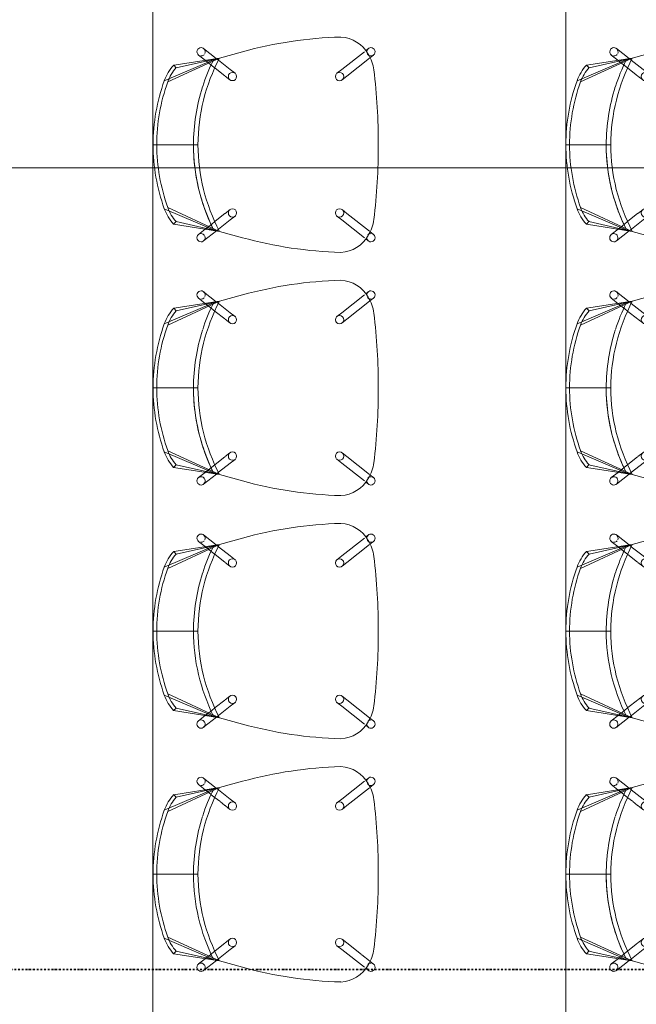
# Model space of a CAD drawing. Header units: millimetres. Extents: x -80560 to 110805, y -11020 to 52719.
# Tile 109 of 182: x 69794 to 71139, y 24144 to 26290. Entities that reach past the tile are written whole.
import ezdxf

# ---------------------------------------------------------------- set-up
doc = ezdxf.new("R2010")
doc.units = ezdxf.units.MM
doc.linetypes.add('DASHDOT2', pattern=[8, 4, -2, 0, -2])
for name, color, linetype, lineweight in [('A-ANNO-DIMS', 211, 'Continuous', 9), ('A-ANNO-DIMS-100', 211, 'Continuous', 9), ('A-DETL', 90, 'Continuous', 18), ('A-FLOR', 192, 'Continuous', 18), ('G-ANNO-SYMB', 111, 'Continuous', 9), ('I-FURN', 30, 'Continuous', 18)]:
    doc.layers.add(name, color=color, linetype=linetype, lineweight=lineweight)
doc.styles.add('Arial_6', font='arial.ttf', dxfattribs={"width": 0.7, "height": 180})
doc.dimstyles.new('n3o_1_8', dxfattribs={"dimscale": 304.8, "dimtxt": 183.646692, "dimasz": 0.492126, "dimexe": 0.246063, "dimexo": 0.0625, "dimgap": 0.032808, "dimtad": 1, "dimdec": 0, "dimdsep": 46, "dimtxsty": 'Arial_6', "dimblk1": 'OBLIQUE', "dimblk2": 'OBLIQUE', "dimsah": 1, "dimcen": 0.09, "dimdle": 0.246063, "dimazin": 0, "dimtfac": 1, "dimtdec": 4, "dimtix": 1, "dimtmove": 0, "dimatfit": 3, "dimfxl": 0.246063, "dimfxlon": 1, "dimtvp": 1, "dimtolj": 1, "dimtzin": 0, "dimarcsym": 2})

# ---------------------------------------------------------------- blocks, each defined once
blk = doc.blocks.new('82_EHA_Onderwijs stoel - 1200x600 mm-V500-DO_02 tweede verdieping')
at = {"layer": 'I-FURN'}
for p, q in [((-5850.4, -10794.3), (-5857.9, -10787.9)), ((-5846.3, -10774.2), (-5840.4, -10779.1)), ((-5837.8, -10781.4), (-5789.8, -10822.1)), ((-5522.7, -10806.4), (-5572.3, -10790.9)), ((-5572.3, -10790.9), (-5522.7, -10806.4)), ((-5515.8, -10807.7), (-5487.4, -10786.9)), ((-5801.5, -10835.8), (-5849.6, -10795)), ((-5547, -10830.7), (-5520.8, -10811.4)), ((-5423.2, -10825.5), (-5522.7, -10806.4)), ((-5522.7, -10806.4), (-5429, -10831)), ((-5411.7, -10862.4), (-5522.7, -10806.4)), ((-5522.7, -10806.4), (-5509.7, -10810.4)), ((-5509.7, -10810.4), (-5522.7, -10806.4)), ((-5522.7, -10806.4), (-5513.2, -10809.4)), ((-5520.8, -10811.4), (-5518.3, -10809.6)), ((-5513.2, -10809.4), (-5509.7, -10810.4)), ((-5509.7, -10810.4), (-5404.1, -10860)), ((-5491.7, -10812.4), (-5505.4, -10822.4)), ((-5476.7, -10801.4), (-5491.7, -10812.4)), ((-5791.5, -10844.3), (-5801.5, -10835.8)), ((-5789.8, -10822.1), (-5779.8, -10830.6)), ((-5557.6, -10838.4), (-5547, -10830.7)), ((-5514, -10828.8), (-5535.7, -10844.6)), ((-5505.4, -10822.4), (-5514, -10828.8)), ((-5423.2, -10825.5), (-5429, -10831)), ((-5536.4, -10845.2), (-5547, -10852.9)), ((-5482.4, -10996.8), (-5392.4, -11000)), ((-5472.4, -10997.2), (-5384.4, -11000.3)), ((-5862.9, -11172.2), (-5812.1, -11134.9)), ((-5812.1, -11134.9), (-5801.5, -11127.2)), ((-5557, -11135.8), (-5547, -11144.3)), ((-5536, -11183.9), (-5421.4, -11135.8)), ((-5801.4, -11149.4), (-5852.1, -11186.6)), ((-5790.8, -11141.7), (-5801.4, -11149.4)), ((-5558.6, -11158), (-5568.6, -11149.5)), ((-5533.7, -11179.1), (-5558.6, -11158)), ((-5546.3, -11144.9), (-5525.8, -11162.2)), ((-5413.9, -11138.8), (-5522.8, -11180.8)), ((-5871.7, -11178.7), (-5863.8, -11172.9)), ((-5536, -11183.9), (-5441.1, -11166.3)), ((-5536, -11183.9), (-5435.7, -11172.1)), ((-5531.7, -11180.8), (-5533.7, -11179.1)), ((-5525.8, -11162.2), (-5517.6, -11169.2)), ((-5516.6, -11170), (-5504.6, -11180.2)), ((-5441.1, -11166.3), (-5435.7, -11172.1)), ((-5854.9, -11188.7), (-5861.1, -11193.2)), ((-5586.6, -11195.9), (-5536, -11183.9)), ((-5536, -11183.9), (-5586.6, -11195.9)), ((-5522.8, -11180.8), (-5536, -11183.9)), ((-5536, -11183.9), (-5522.8, -11180.8)), ((-5528.9, -11182.2), (-5536, -11183.9)), ((-5502.2, -11205.9), (-5529, -11183.1)), ((-5522.8, -11180.8), (-5528.9, -11182.2)), ((-5504.6, -11180.2), (-5490.5, -11192.2))]:
    blk.add_line(p, q, dxfattribs=at)
for centre, radius, start, end in [((-5852.1, -10781), 9, 87.9758, 229.6854), ((-5852.1, -10781), 9, 29.5026, 87.9758), ((-5784, -10823.7), 72.5, 91.1402, 148.8115), ((-5784, -10823.7), 72.5, 91.1402, 148.8115), ((-5843.7, -11658.2), 908.8, 72.6253, 86.3269), ((-5843.7, -11658.2), 908.8, 72.6253, 86.3269), ((-5779.2, -10833.2), 81.7, 144.8978, 171.0539), ((-5779.2, -10833.2), 81.7, 144.8978, 171.0539), ((-5852.1, -10781), 9, 237.1767, 260.5725), ((-5852.1, -10781), 9, 269.5527, 314.3236), ((-5852.1, -10781), 9, 16.9531, 27.9758), ((-5852.1, -10781), 9, 339.2194, 13.1555), ((-5482, -10794.1), 9, 162.64, 201.8186), ((-5482, -10794.1), 9, 147.9758, 158.9986), ((-5482, -10794.1), 9, 87.9758, 147.2448), ((-5482, -10794.1), 9, 306.2663, 87.9758), ((-5892.6, -10984.2), 410.4, 358.2343, 25.6662), ((-5892.6, -10984.2), 420.4, 6.5163, 24.2601), ((-5892.6, -10984.2), 420.4, 6.5163, 24.2601), ((-5892.6, -10984.2), 420.4, 358.2281, 24.2601), ((-5482, -10794.1), 9, 207.9758, 267.7599), ((-5482, -10794.1), 9, 267.9758, 298.755), ((-4568.2, -11023.8), 1307.6, 171.0539, 178.2082), ((-4568.2, -11023.8), 1307.6, 171.0539, 178.2082), ((-5785.7, -10837.4), 9, 87.9758, 267.9758), ((-5785.7, -10837.4), 9, 267.9758, 87.9758), ((-5500.3, -10890.7), 93, 17.7174, 39.9982), ((-5500.3, -10890.7), 101, 17.7174, 40.2343), ((-5552.3, -10845.7), 9, 87.9758, 267.9758), ((-5552.3, -10845.7), 9, 267.9758, 87.9758), ((-5802.7, -10987.4), 410.4, 358.2343, 17.7174), ((-5802.7, -10987.4), 418.4, 358.2293, 17.7174), ((-5892.6, -10984.2), 420.4, 358.2281, 6.5104), ((-5892.6, -10984.2), 420.4, 358.2281, 6.5104), ((-4568.6, -11034.4), 1307.6, 177.7435, 184.8978), ((-4568.6, -11034.4), 1307.6, 177.7435, 184.8978), ((-5892.5, -10980.5), 410.4, 330.2854, 357.7174), ((-5892.5, -10980.5), 420.4, 340.2713, 357.7236), ((-5892.5, -10980.5), 420.4, 340.2713, 357.7236), ((-5892.5, -10980.5), 420.4, 348.9975, 357.7236), ((-5802.5, -10983.7), 410.4, 338.2343, 357.7174), ((-5802.5, -10983.7), 418.4, 338.2343, 357.7224), ((-5892.5, -10980.5), 420.4, 340.2713, 348.9975), ((-5796.2, -11134.4), 9, 87.9758, 267.9758), ((-5796.2, -11134.4), 9, 267.9758, 87.9758), ((-5562.8, -11142.7), 9, 87.9758, 267.9758), ((-5562.8, -11142.7), 9, 267.9758, 87.9758), ((-5892.5, -10980.5), 420.4, 331.6888, 340.1237), ((-5892.5, -10980.5), 420.4, 331.6888, 340.1237), ((-5892.5, -10980.5), 420.4, 331.6888, 340.1237), ((-5507.7, -11101.4), 93, 315.7174, 338.2343), ((-5790, -11139.1), 81.7, 184.8978, 211.0539), ((-5790, -11139.1), 81.7, 184.8978, 211.0539), ((-5507.7, -11101.4), 101, 315.5001, 338.2343), ((-5866.4, -11186), 9, 126.2663, 267.9758), ((-5866.4, -11186), 9, 87.9758, 118.755), ((-5866.4, -11186), 9, 41.6281, 87.7599), ((-5866.4, -11186), 9, 267.9758, 327.2448), ((-5795.5, -11148.2), 72.5, 207.1402, 264.8115), ((-5795.5, -11148.2), 72.5, 207.1402, 264.8115), ((-5866.4, -11186), 9, 27.9758, 37.4338), ((-5866.4, -11186), 9, 327.9758, 338.9986), ((-5866.4, -11186), 9, 342.64, 16.7323), ((-5796.1, -10311.6), 908.8, 269.6248, 283.3264), ((-5796.1, -10311.6), 908.8, 269.6248, 283.3264), ((-5496.4, -11199), 9, 154.133, 193.1555), ((-5496.4, -11199), 9, 89.5527, 138.5179), ((-5496.4, -11199), 9, 267.9758, 49.6854), ((-5496.4, -11199), 9, 57.1767, 80.5725), ((-5496.4, -11199), 9, 196.9531, 207.9758), ((-5496.4, -11199), 9, 209.5026, 267.9758)]:
    blk.add_arc(centre, radius, start, end, dxfattribs=at)
blk = doc.blocks.new('82_EHA_Onderwijs stoel - 1200x600 mm-V498-DO_02 tweede verdieping')
at = {"layer": 'I-FURN'}
for p, q in [((-5850.4, -10794.3), (-5857.9, -10787.9)), ((-5846.3, -10774.2), (-5840.4, -10779.1)), ((-5837.8, -10781.4), (-5789.8, -10822.1)), ((-5522.7, -10806.4), (-5572.3, -10790.9)), ((-5572.3, -10790.9), (-5522.7, -10806.4)), ((-5515.8, -10807.7), (-5487.4, -10786.9)), ((-5801.5, -10835.8), (-5849.6, -10795)), ((-5547, -10830.7), (-5520.8, -10811.4)), ((-5423.2, -10825.5), (-5522.7, -10806.4)), ((-5522.7, -10806.4), (-5429, -10831)), ((-5411.7, -10862.4), (-5522.7, -10806.4)), ((-5522.7, -10806.4), (-5509.7, -10810.4)), ((-5509.7, -10810.4), (-5522.7, -10806.4)), ((-5522.7, -10806.4), (-5513.2, -10809.4)), ((-5520.8, -10811.4), (-5518.3, -10809.6)), ((-5513.2, -10809.4), (-5509.7, -10810.4)), ((-5509.7, -10810.4), (-5404.1, -10860)), ((-5491.7, -10812.4), (-5505.4, -10822.4)), ((-5476.7, -10801.4), (-5491.7, -10812.4)), ((-5791.5, -10844.3), (-5801.5, -10835.8)), ((-5789.8, -10822.1), (-5779.8, -10830.6)), ((-5557.6, -10838.4), (-5547, -10830.7)), ((-5514, -10828.8), (-5535.7, -10844.6)), ((-5505.4, -10822.4), (-5514, -10828.8)), ((-5423.2, -10825.5), (-5429, -10831)), ((-5536.4, -10845.2), (-5547, -10852.9)), ((-5482.4, -10996.8), (-5392.4, -11000)), ((-5472.4, -10997.2), (-5384.4, -11000.3)), ((-5862.9, -11172.2), (-5812.1, -11134.9)), ((-5812.1, -11134.9), (-5801.5, -11127.2)), ((-5557, -11135.8), (-5547, -11144.3)), ((-5536, -11183.9), (-5421.4, -11135.8)), ((-5801.4, -11149.4), (-5852.1, -11186.6)), ((-5790.8, -11141.7), (-5801.4, -11149.4)), ((-5558.6, -11158), (-5568.6, -11149.5)), ((-5533.7, -11179.1), (-5558.6, -11158)), ((-5546.3, -11144.9), (-5525.8, -11162.2)), ((-5413.9, -11138.8), (-5522.8, -11180.8)), ((-5871.7, -11178.7), (-5863.8, -11172.9)), ((-5536, -11183.9), (-5441.1, -11166.3)), ((-5536, -11183.9), (-5435.7, -11172.1)), ((-5531.7, -11180.8), (-5533.7, -11179.1)), ((-5525.8, -11162.2), (-5517.6, -11169.2)), ((-5516.6, -11170), (-5504.6, -11180.2)), ((-5441.1, -11166.3), (-5435.7, -11172.1)), ((-5854.9, -11188.7), (-5861.1, -11193.2)), ((-5586.6, -11195.9), (-5536, -11183.9)), ((-5536, -11183.9), (-5586.6, -11195.9)), ((-5522.8, -11180.8), (-5536, -11183.9)), ((-5536, -11183.9), (-5522.8, -11180.8)), ((-5528.9, -11182.2), (-5536, -11183.9)), ((-5502.2, -11205.9), (-5529, -11183.1)), ((-5522.8, -11180.8), (-5528.9, -11182.2)), ((-5504.6, -11180.2), (-5490.5, -11192.2))]:
    blk.add_line(p, q, dxfattribs=at)
for centre, radius, start, end in [((-5852.1, -10781), 9, 87.9758, 229.6854), ((-5852.1, -10781), 9, 29.5026, 87.9758), ((-5784, -10823.7), 72.5, 91.1402, 148.8115), ((-5784, -10823.7), 72.5, 91.1402, 148.8115), ((-5843.7, -11658.2), 908.8, 72.6253, 86.3269), ((-5843.7, -11658.2), 908.8, 72.6253, 86.3269), ((-5779.2, -10833.2), 81.7, 144.8978, 171.0539), ((-5779.2, -10833.2), 81.7, 144.8978, 171.0539), ((-5852.1, -10781), 9, 237.1767, 260.5725), ((-5852.1, -10781), 9, 269.5527, 314.3236), ((-5852.1, -10781), 9, 16.9531, 27.9758), ((-5852.1, -10781), 9, 339.2194, 13.1555), ((-5482, -10794.1), 9, 162.64, 201.8186), ((-5482, -10794.1), 9, 147.9758, 158.9986), ((-5482, -10794.1), 9, 87.9758, 147.2448), ((-5482, -10794.1), 9, 306.2663, 87.9758), ((-5892.6, -10984.2), 410.4, 358.2343, 25.6662), ((-5892.6, -10984.2), 420.4, 6.5163, 24.2601), ((-5892.6, -10984.2), 420.4, 6.5163, 24.2601), ((-5892.6, -10984.2), 420.4, 358.2281, 24.2601), ((-5482, -10794.1), 9, 207.9758, 267.7599), ((-5482, -10794.1), 9, 267.9758, 298.755), ((-4568.2, -11023.8), 1307.6, 171.0539, 178.2082), ((-4568.2, -11023.8), 1307.6, 171.0539, 178.2082), ((-5785.7, -10837.4), 9, 87.9758, 267.9758), ((-5785.7, -10837.4), 9, 267.9758, 87.9758), ((-5500.3, -10890.7), 93, 17.7174, 39.9982), ((-5500.3, -10890.7), 101, 17.7174, 40.2343), ((-5552.3, -10845.7), 9, 87.9758, 267.9758), ((-5552.3, -10845.7), 9, 267.9758, 87.9758), ((-5802.7, -10987.4), 410.4, 358.2343, 17.7174), ((-5802.7, -10987.4), 418.4, 358.2293, 17.7174), ((-5892.6, -10984.2), 420.4, 358.2281, 6.5104), ((-5892.6, -10984.2), 420.4, 358.2281, 6.5104), ((-4568.6, -11034.4), 1307.6, 177.7435, 184.8978), ((-4568.6, -11034.4), 1307.6, 177.7435, 184.8978), ((-5892.5, -10980.5), 410.4, 330.2854, 357.7174), ((-5892.5, -10980.5), 420.4, 340.2713, 357.7236), ((-5892.5, -10980.5), 420.4, 340.2713, 357.7236), ((-5892.5, -10980.5), 420.4, 340.2713, 357.7236), ((-5802.5, -10983.7), 410.4, 338.2343, 357.7174), ((-5802.5, -10983.7), 418.4, 338.2343, 357.7224), ((-5796.2, -11134.4), 9, 87.9758, 267.9758), ((-5796.2, -11134.4), 9, 267.9758, 87.9758), ((-5562.8, -11142.7), 9, 87.9758, 267.9758), ((-5562.8, -11142.7), 9, 267.9758, 87.9758), ((-5892.5, -10980.5), 420.4, 331.6888, 340.1237), ((-5892.5, -10980.5), 420.4, 331.6888, 340.1237), ((-5892.5, -10980.5), 420.4, 331.6888, 340.1237), ((-5507.7, -11101.4), 93, 315.7174, 338.2343), ((-5790, -11139.1), 81.7, 184.8978, 211.0539), ((-5790, -11139.1), 81.7, 184.8978, 211.0539), ((-5507.7, -11101.4), 101, 315.5001, 338.2343), ((-5866.4, -11186), 9, 126.2663, 267.9758), ((-5866.4, -11186), 9, 87.9758, 118.755), ((-5866.4, -11186), 9, 41.6281, 87.7599), ((-5866.4, -11186), 9, 267.9758, 327.2448), ((-5795.5, -11148.2), 72.5, 207.1402, 264.8115), ((-5795.5, -11148.2), 72.5, 207.1402, 264.8115), ((-5866.4, -11186), 9, 27.9758, 37.4338), ((-5866.4, -11186), 9, 327.9758, 338.9986), ((-5866.4, -11186), 9, 342.64, 16.7323), ((-5796.1, -10311.6), 908.8, 269.6248, 283.3264), ((-5796.1, -10311.6), 908.8, 269.6248, 283.3264), ((-5496.4, -11199), 9, 154.133, 193.1555), ((-5496.4, -11199), 9, 89.5527, 138.5179), ((-5496.4, -11199), 9, 267.9758, 49.6854), ((-5496.4, -11199), 9, 57.1767, 80.5725), ((-5496.4, -11199), 9, 196.9531, 207.9758), ((-5496.4, -11199), 9, 209.5026, 267.9758)]:
    blk.add_arc(centre, radius, start, end, dxfattribs=at)
blk = doc.blocks.new('82_EHA_Onderwijs stoel - 1200x600 mm-V499-DO_02 tweede verdieping')
at = {"layer": 'I-FURN'}
for p, q in [((-5850.4, -10794.3), (-5857.9, -10787.9)), ((-5846.3, -10774.2), (-5840.5, -10779.1)), ((-5837.8, -10781.4), (-5789.8, -10822.1)), ((-5522.7, -10806.4), (-5572.3, -10790.9)), ((-5572.3, -10790.9), (-5522.7, -10806.4)), ((-5515.8, -10807.7), (-5487.4, -10786.9)), ((-5801.5, -10835.8), (-5849.6, -10795)), ((-5547, -10830.7), (-5520.8, -10811.4)), ((-5423.2, -10825.5), (-5522.7, -10806.4)), ((-5522.7, -10806.4), (-5429, -10831)), ((-5411.7, -10862.4), (-5522.7, -10806.4)), ((-5522.7, -10806.4), (-5509.7, -10810.4)), ((-5509.7, -10810.4), (-5522.7, -10806.4)), ((-5522.7, -10806.4), (-5513.2, -10809.4)), ((-5520.8, -10811.4), (-5518.3, -10809.6)), ((-5513.2, -10809.4), (-5509.7, -10810.4)), ((-5509.7, -10810.4), (-5404.1, -10860)), ((-5491.7, -10812.4), (-5505.4, -10822.4)), ((-5476.7, -10801.4), (-5491.7, -10812.4)), ((-5791.5, -10844.3), (-5801.5, -10835.8)), ((-5789.8, -10822.1), (-5779.8, -10830.6)), ((-5557.6, -10838.4), (-5547, -10830.7)), ((-5514, -10828.8), (-5535.7, -10844.6)), ((-5505.4, -10822.4), (-5514, -10828.8)), ((-5423.2, -10825.5), (-5429, -10831)), ((-5536.4, -10845.2), (-5547, -10852.9)), ((-5482.4, -10996.8), (-5392.4, -11000)), ((-5472.4, -10997.2), (-5384.4, -11000.3)), ((-5862.9, -11172.2), (-5812.1, -11134.9)), ((-5812.1, -11134.9), (-5801.5, -11127.2)), ((-5557, -11135.8), (-5547, -11144.3)), ((-5536, -11183.9), (-5421.4, -11135.8)), ((-5801.4, -11149.4), (-5852.1, -11186.6)), ((-5790.8, -11141.7), (-5801.4, -11149.4)), ((-5558.6, -11158), (-5568.6, -11149.5)), ((-5533.7, -11179.1), (-5558.6, -11158)), ((-5546.3, -11144.9), (-5525.8, -11162.2)), ((-5413.9, -11138.8), (-5522.8, -11180.8)), ((-5871.7, -11178.7), (-5863.8, -11172.9)), ((-5536, -11183.9), (-5441.1, -11166.3)), ((-5536, -11183.9), (-5435.7, -11172.1)), ((-5531.7, -11180.8), (-5533.7, -11179.1)), ((-5525.8, -11162.2), (-5517.6, -11169.2)), ((-5516.6, -11170), (-5504.6, -11180.2)), ((-5441.1, -11166.3), (-5435.7, -11172.1)), ((-5854.9, -11188.7), (-5861.1, -11193.2)), ((-5586.6, -11195.9), (-5536, -11183.9)), ((-5536, -11183.9), (-5586.6, -11195.9)), ((-5522.8, -11180.8), (-5536, -11183.9)), ((-5536, -11183.9), (-5522.8, -11180.8)), ((-5528.9, -11182.2), (-5536, -11183.9)), ((-5502.2, -11205.9), (-5529, -11183.1)), ((-5522.8, -11180.8), (-5528.9, -11182.2)), ((-5504.6, -11180.2), (-5490.5, -11192.2))]:
    blk.add_line(p, q, dxfattribs=at)
for centre, radius, start, end in [((-5852.1, -10781), 9, 87.9758, 229.6854), ((-5852.1, -10781), 9, 29.5026, 87.9758), ((-5784, -10823.7), 72.5, 91.1402, 148.8115), ((-5784, -10823.7), 72.5, 91.1402, 148.8115), ((-5843.7, -11658.2), 908.8, 72.6253, 86.3269), ((-5843.7, -11658.2), 908.8, 72.6253, 86.3269), ((-5779.2, -10833.2), 81.7, 144.8978, 171.0539), ((-5779.2, -10833.2), 81.7, 144.8978, 171.0539), ((-5852.1, -10781), 9, 237.1767, 260.5725), ((-5852.1, -10781), 9, 269.5527, 314.3236), ((-5852.1, -10781), 9, 16.9531, 27.9758), ((-5852.1, -10781), 9, 339.2194, 13.1555), ((-5482, -10794.1), 9, 162.64, 201.8186), ((-5482, -10794.1), 9, 147.9758, 158.9986), ((-5482, -10794.1), 9, 87.9758, 147.2448), ((-5482, -10794.1), 9, 306.2663, 87.9758), ((-5892.6, -10984.2), 410.4, 358.2343, 25.6662), ((-5892.6, -10984.2), 420.4, 358.2281, 24.2601), ((-5892.6, -10984.2), 420.4, 358.2281, 24.2601), ((-5892.6, -10984.2), 420.4, 358.2281, 24.2601), ((-5482, -10794.1), 9, 207.9758, 267.7599), ((-5482, -10794.1), 9, 267.9758, 298.755), ((-4568.2, -11023.8), 1307.6, 171.0539, 178.2082), ((-4568.2, -11023.8), 1307.6, 171.0539, 178.2082), ((-5785.7, -10837.4), 9, 87.9758, 267.9758), ((-5785.7, -10837.4), 9, 267.9758, 87.9758), ((-5500.3, -10890.7), 93, 17.7174, 39.9982), ((-5500.3, -10890.7), 101, 17.7174, 40.2343), ((-5552.3, -10845.7), 9, 87.9758, 267.9758), ((-5552.3, -10845.7), 9, 267.9758, 87.9758), ((-5802.7, -10987.4), 410.4, 358.2343, 17.7174), ((-5802.7, -10987.4), 418.4, 358.2293, 17.7174), ((-4568.6, -11034.4), 1307.6, 177.7435, 184.8978), ((-4568.6, -11034.4), 1307.6, 177.7435, 184.8978), ((-5892.5, -10980.5), 410.4, 330.2854, 357.7174), ((-5892.5, -10980.5), 420.4, 340.2713, 357.7236), ((-5892.5, -10980.5), 420.4, 340.2713, 357.7236), ((-5892.5, -10980.5), 420.4, 340.2713, 357.7236), ((-5802.5, -10983.7), 410.4, 338.2343, 357.7174), ((-5802.5, -10983.7), 418.4, 338.2343, 357.7224), ((-5796.2, -11134.4), 9, 87.9758, 267.9758), ((-5796.2, -11134.4), 9, 267.9758, 87.9758), ((-5562.8, -11142.7), 9, 87.9758, 267.9758), ((-5562.8, -11142.7), 9, 267.9758, 87.9758), ((-5892.5, -10980.5), 420.4, 331.6888, 340.1237), ((-5892.5, -10980.5), 420.4, 331.6888, 340.1237), ((-5892.5, -10980.5), 420.4, 331.6888, 340.1237), ((-5507.7, -11101.4), 93, 315.7174, 338.2343), ((-5790, -11139.1), 81.7, 184.8978, 211.0539), ((-5790, -11139.1), 81.7, 184.8978, 211.0539), ((-5507.7, -11101.4), 101, 315.5001, 338.2343), ((-5866.4, -11186), 9, 126.2663, 267.9758), ((-5866.4, -11186), 9, 87.9758, 118.755), ((-5866.4, -11186), 9, 41.6281, 87.7599), ((-5866.4, -11186), 9, 267.9758, 327.2448), ((-5795.5, -11148.2), 72.5, 207.1402, 264.8115), ((-5795.5, -11148.2), 72.5, 207.1402, 264.8115), ((-5866.4, -11186), 9, 27.9758, 37.4338), ((-5866.4, -11186), 9, 327.9758, 338.9986), ((-5866.4, -11186), 9, 342.64, 16.7323), ((-5796.1, -10311.6), 908.8, 269.6248, 283.3264), ((-5796.1, -10311.6), 908.8, 269.6248, 283.3264), ((-5496.4, -11199), 9, 154.133, 193.1555), ((-5496.4, -11199), 9, 89.5527, 138.5179), ((-5496.4, -11199), 9, 267.9758, 49.6854), ((-5496.4, -11199), 9, 57.1767, 80.5725), ((-5496.4, -11199), 9, 196.9531, 207.9758), ((-5496.4, -11199), 9, 209.5026, 267.9758)]:
    blk.add_arc(centre, radius, start, end, dxfattribs=at)
blk = doc.blocks.new('82_EHA_Onderwijs stoel - 1200x600 mm-V509-DO_02 tweede verdieping')
at = {"layer": 'I-FURN'}
for p, q in [((-5850.4, -10794.3), (-5857.9, -10787.9)), ((-5846.3, -10774.2), (-5840.4, -10779.1)), ((-5837.8, -10781.4), (-5789.8, -10822.1)), ((-5522.7, -10806.4), (-5572.3, -10790.9)), ((-5572.3, -10790.9), (-5522.7, -10806.4)), ((-5515.8, -10807.7), (-5487.4, -10786.9)), ((-5832.9, -10809.1), (-5849.6, -10795)), ((-5801.5, -10835.8), (-5832.5, -10809.5)), ((-5547, -10830.7), (-5520.8, -10811.4)), ((-5423.2, -10825.5), (-5522.7, -10806.4)), ((-5522.7, -10806.4), (-5429, -10831)), ((-5411.7, -10862.4), (-5522.7, -10806.4)), ((-5522.7, -10806.4), (-5509.7, -10810.4)), ((-5509.7, -10810.4), (-5522.7, -10806.4)), ((-5522.7, -10806.4), (-5513.2, -10809.4)), ((-5520.8, -10811.4), (-5518.3, -10809.6)), ((-5513.2, -10809.4), (-5509.7, -10810.4)), ((-5509.7, -10810.4), (-5404.1, -10860)), ((-5491.7, -10812.4), (-5503.2, -10820.8)), ((-5476.7, -10801.4), (-5491.7, -10812.4)), ((-5791.5, -10844.3), (-5801.5, -10835.8)), ((-5789.8, -10822.1), (-5779.8, -10830.6)), ((-5557.6, -10838.4), (-5547, -10830.7)), ((-5514, -10828.8), (-5535.7, -10844.6)), ((-5505.4, -10822.4), (-5514, -10828.8)), ((-5503.6, -10821.1), (-5505.4, -10822.4)), ((-5423.2, -10825.5), (-5429, -10831)), ((-5536.4, -10845.2), (-5547, -10852.9)), ((-5482.4, -10996.8), (-5392.4, -11000)), ((-5472.4, -10997.2), (-5384.4, -11000.3)), ((-5862.9, -11172.2), (-5812.1, -11134.9)), ((-5812.1, -11134.9), (-5801.5, -11127.2)), ((-5557, -11135.8), (-5547, -11144.3)), ((-5536, -11183.9), (-5421.4, -11135.8)), ((-5801.4, -11149.4), (-5852.1, -11186.6)), ((-5790.8, -11141.7), (-5801.4, -11149.4)), ((-5558.6, -11158), (-5568.6, -11149.5)), ((-5533.7, -11179.1), (-5558.6, -11158)), ((-5546.3, -11144.9), (-5536.2, -11153.4)), ((-5535.4, -11154.1), (-5525.8, -11162.2)), ((-5413.9, -11138.8), (-5522.8, -11180.8)), ((-5871.7, -11178.7), (-5863.8, -11172.9)), ((-5536, -11183.9), (-5441.1, -11166.3)), ((-5536, -11183.9), (-5435.7, -11172.1)), ((-5531.7, -11180.8), (-5533.7, -11179.1)), ((-5525.8, -11162.2), (-5517.6, -11169.2)), ((-5516.6, -11170), (-5504.6, -11180.2)), ((-5441.1, -11166.3), (-5435.7, -11172.1)), ((-5854.9, -11188.7), (-5861.1, -11193.2)), ((-5586.6, -11195.9), (-5536, -11183.9)), ((-5536, -11183.9), (-5586.6, -11195.9)), ((-5522.8, -11180.8), (-5536, -11183.9)), ((-5536, -11183.9), (-5522.8, -11180.8)), ((-5528.9, -11182.2), (-5536, -11183.9)), ((-5502.2, -11205.9), (-5529, -11183.1)), ((-5522.8, -11180.8), (-5528.9, -11182.2)), ((-5504.6, -11180.2), (-5490.5, -11192.2))]:
    blk.add_line(p, q, dxfattribs=at)
for centre, radius, start, end in [((-5852.1, -10781), 9, 87.9758, 229.6854), ((-5852.1, -10781), 9, 29.5026, 87.9758), ((-5784, -10823.7), 72.5, 91.1402, 148.8115), ((-5784, -10823.7), 72.5, 91.1402, 148.8115), ((-5843.7, -11658.2), 908.8, 72.6253, 86.3269), ((-5843.7, -11658.2), 908.8, 72.6253, 86.3269), ((-5779.2, -10833.2), 81.7, 144.8978, 171.0539), ((-5779.2, -10833.2), 81.7, 144.8978, 171.0539), ((-5852.1, -10781), 9, 237.1767, 260.5725), ((-5852.1, -10781), 9, 269.5527, 314.3236), ((-5852.1, -10781), 9, 16.9531, 27.9758), ((-5852.1, -10781), 9, 339.2194, 13.1555), ((-5482, -10794.1), 9, 162.64, 201.8186), ((-5482, -10794.1), 9, 147.9758, 158.9986), ((-5482, -10794.1), 9, 87.9758, 147.2448), ((-5482, -10794.1), 9, 306.2663, 87.9758), ((-5892.6, -10984.2), 410.4, 358.2343, 25.6662), ((-5892.6, -10984.2), 420.4, 358.2281, 24.2601), ((-5892.6, -10984.2), 420.4, 358.2281, 24.2601), ((-5892.6, -10984.2), 420.4, 15.6803, 24.2601), ((-5482, -10794.1), 9, 207.9758, 267.7599), ((-5482, -10794.1), 9, 267.9758, 298.755), ((-4568.2, -11023.8), 1307.6, 171.0539, 178.2082), ((-4568.2, -11023.8), 1307.6, 171.0539, 178.2082), ((-5785.7, -10837.4), 9, 87.9758, 267.9758), ((-5785.7, -10837.4), 9, 267.9758, 87.9758), ((-5500.3, -10890.7), 93, 17.7174, 39.9982), ((-5500.3, -10890.7), 101, 17.7174, 40.2343), ((-5552.3, -10845.7), 9, 87.9758, 267.9758), ((-5552.3, -10845.7), 9, 267.9758, 87.9758), ((-5892.6, -10984.2), 420.4, 358.2281, 15.6803), ((-5802.7, -10987.4), 410.4, 358.2343, 17.7174), ((-5802.7, -10987.4), 418.4, 358.2293, 17.7174), ((-4568.6, -11034.4), 1307.6, 177.7435, 184.8978), ((-4568.6, -11034.4), 1307.6, 177.7435, 184.8978), ((-5892.5, -10980.5), 410.4, 330.2854, 357.7174), ((-5892.5, -10980.5), 420.4, 340.2713, 357.7236), ((-5892.5, -10980.5), 420.4, 340.2713, 357.7236), ((-5892.5, -10980.5), 420.4, 340.2713, 357.7236), ((-5802.5, -10983.7), 410.4, 338.2343, 357.7174), ((-5802.5, -10983.7), 418.4, 338.2343, 357.7224), ((-5796.2, -11134.4), 9, 87.9758, 267.9758), ((-5796.2, -11134.4), 9, 267.9758, 87.9758), ((-5562.8, -11142.7), 9, 87.9758, 267.9758), ((-5562.8, -11142.7), 9, 267.9758, 87.9758), ((-5892.5, -10980.5), 420.4, 331.6888, 340.1237), ((-5892.5, -10980.5), 420.4, 331.6888, 340.1237), ((-5892.5, -10980.5), 420.4, 331.6888, 340.1237), ((-5507.7, -11101.4), 93, 315.7174, 338.2343), ((-5790, -11139.1), 81.7, 184.8978, 211.0539), ((-5790, -11139.1), 81.7, 184.8978, 211.0539), ((-5507.7, -11101.4), 101, 315.5001, 338.2343), ((-5866.4, -11186), 9, 126.2663, 267.9758), ((-5866.4, -11186), 9, 87.9758, 118.755), ((-5866.4, -11186), 9, 41.6281, 87.7599), ((-5866.4, -11186), 9, 267.9758, 327.2448), ((-5795.5, -11148.2), 72.5, 207.1402, 264.8115), ((-5795.5, -11148.2), 72.5, 207.1402, 264.8115), ((-5866.4, -11186), 9, 27.9758, 37.4338), ((-5866.4, -11186), 9, 327.9758, 338.9986), ((-5866.4, -11186), 9, 342.64, 16.7323), ((-5796.1, -10311.6), 908.8, 269.6248, 283.3264), ((-5796.1, -10311.6), 908.8, 269.6248, 283.3264), ((-5496.4, -11199), 9, 154.133, 193.1555), ((-5496.4, -11199), 9, 89.5527, 138.5179), ((-5496.4, -11199), 9, 267.9758, 49.6854), ((-5496.4, -11199), 9, 57.1767, 80.5725), ((-5496.4, -11199), 9, 196.9531, 207.9758), ((-5496.4, -11199), 9, 209.5026, 267.9758)]:
    blk.add_arc(centre, radius, start, end, dxfattribs=at)
blk = doc.blocks.new('82_EHA_Onderwijs stoel - 1200x600 mm-V512-DO_02 tweede verdieping')
at = {"layer": 'I-FURN'}
for p, q in [((-5850.4, -10794.3), (-5857.9, -10787.9)), ((-5846.3, -10774.2), (-5840.5, -10779.1)), ((-5837.8, -10781.4), (-5789.8, -10822.1)), ((-5522.7, -10806.4), (-5572.3, -10790.9)), ((-5572.3, -10790.9), (-5522.7, -10806.4)), ((-5515.8, -10807.7), (-5487.4, -10786.9)), ((-5801.5, -10835.8), (-5849.6, -10795)), ((-5547, -10830.7), (-5520.8, -10811.4)), ((-5423.2, -10825.5), (-5522.7, -10806.4)), ((-5522.7, -10806.4), (-5429, -10831)), ((-5411.7, -10862.4), (-5522.7, -10806.4)), ((-5522.7, -10806.4), (-5509.7, -10810.4)), ((-5509.7, -10810.4), (-5522.7, -10806.4)), ((-5522.7, -10806.4), (-5513.2, -10809.4)), ((-5520.8, -10811.4), (-5518.3, -10809.6)), ((-5513.2, -10809.4), (-5509.7, -10810.4)), ((-5509.7, -10810.4), (-5404.1, -10860)), ((-5491.7, -10812.4), (-5505.4, -10822.4)), ((-5476.7, -10801.4), (-5491.7, -10812.4)), ((-5791.5, -10844.3), (-5801.5, -10835.8)), ((-5789.8, -10822.1), (-5779.8, -10830.6)), ((-5557.6, -10838.4), (-5547, -10830.7)), ((-5514, -10828.8), (-5535.7, -10844.6)), ((-5505.4, -10822.4), (-5514, -10828.8)), ((-5423.2, -10825.5), (-5429, -10831)), ((-5536.4, -10845.2), (-5547, -10852.9)), ((-5482.4, -10996.8), (-5392.4, -11000)), ((-5472.4, -10997.2), (-5384.4, -11000.3)), ((-5862.9, -11172.2), (-5812.1, -11134.9)), ((-5812.1, -11134.9), (-5801.5, -11127.2)), ((-5557, -11135.8), (-5547, -11144.3)), ((-5536, -11183.9), (-5421.4, -11135.8)), ((-5801.4, -11149.4), (-5852.1, -11186.6)), ((-5790.8, -11141.7), (-5801.4, -11149.4)), ((-5558.6, -11158), (-5568.6, -11149.5)), ((-5533.7, -11179.1), (-5558.6, -11158)), ((-5546.3, -11144.9), (-5525.8, -11162.2)), ((-5413.9, -11138.8), (-5522.8, -11180.8)), ((-5871.7, -11178.7), (-5863.8, -11172.9)), ((-5536, -11183.9), (-5441.1, -11166.3)), ((-5536, -11183.9), (-5435.7, -11172.1)), ((-5531.7, -11180.8), (-5533.7, -11179.1)), ((-5525.8, -11162.2), (-5517.6, -11169.2)), ((-5516.6, -11170), (-5504.6, -11180.2)), ((-5441.1, -11166.3), (-5435.7, -11172.1)), ((-5854.9, -11188.7), (-5861.1, -11193.2)), ((-5586.6, -11195.9), (-5536, -11183.9)), ((-5536, -11183.9), (-5586.6, -11195.9)), ((-5522.8, -11180.8), (-5536, -11183.9)), ((-5536, -11183.9), (-5522.8, -11180.8)), ((-5528.9, -11182.2), (-5536, -11183.9)), ((-5502.2, -11205.9), (-5529, -11183.1)), ((-5522.8, -11180.8), (-5528.9, -11182.2)), ((-5504.6, -11180.2), (-5490.5, -11192.2))]:
    blk.add_line(p, q, dxfattribs=at)
for centre, radius, start, end in [((-5852.1, -10781), 9, 87.9758, 229.6854), ((-5852.1, -10781), 9, 29.5026, 87.9758), ((-5784, -10823.7), 72.5, 91.1402, 148.8115), ((-5784, -10823.7), 72.5, 91.1402, 148.8115), ((-5843.7, -11658.2), 908.8, 72.6253, 86.3269), ((-5843.7, -11658.2), 908.8, 72.6253, 86.3269), ((-5779.2, -10833.2), 81.7, 144.8978, 171.0539), ((-5779.2, -10833.2), 81.7, 144.8978, 171.0539), ((-5852.1, -10781), 9, 237.1767, 260.5725), ((-5852.1, -10781), 9, 269.5527, 314.3236), ((-5852.1, -10781), 9, 16.9531, 27.9758), ((-5852.1, -10781), 9, 339.2194, 13.1555), ((-5482, -10794.1), 9, 162.64, 201.8186), ((-5482, -10794.1), 9, 147.9758, 158.9986), ((-5482, -10794.1), 9, 87.9758, 147.2448), ((-5482, -10794.1), 9, 306.2663, 87.9758), ((-5892.6, -10984.2), 410.4, 358.2343, 25.6662), ((-5892.6, -10984.2), 420.4, 358.2281, 24.2601), ((-5892.6, -10984.2), 420.4, 358.2281, 24.2601), ((-5892.6, -10984.2), 420.4, 358.2281, 24.2601), ((-5482, -10794.1), 9, 207.9758, 267.7599), ((-5482, -10794.1), 9, 267.9758, 298.755), ((-4568.2, -11023.8), 1307.6, 171.0539, 178.2082), ((-4568.2, -11023.8), 1307.6, 171.0539, 178.2082), ((-5785.7, -10837.4), 9, 87.9758, 267.9758), ((-5785.7, -10837.4), 9, 267.9758, 87.9758), ((-5500.3, -10890.7), 93, 17.7174, 39.9982), ((-5500.3, -10890.7), 101, 17.7174, 40.2343), ((-5552.3, -10845.7), 9, 87.9758, 267.9758), ((-5552.3, -10845.7), 9, 267.9758, 87.9758), ((-5802.7, -10987.4), 410.4, 358.2343, 17.7174), ((-5802.7, -10987.4), 418.4, 358.2293, 17.7174), ((-4568.6, -11034.4), 1307.6, 177.7435, 184.8978), ((-4568.6, -11034.4), 1307.6, 177.7435, 184.8978), ((-5892.5, -10980.5), 410.4, 330.2854, 357.7174), ((-5892.5, -10980.5), 420.4, 340.2713, 357.7236), ((-5892.5, -10980.5), 420.4, 340.2713, 357.7236), ((-5892.5, -10980.5), 420.4, 348.9975, 357.7236), ((-5802.5, -10983.7), 410.4, 338.2343, 357.7174), ((-5802.5, -10983.7), 418.4, 338.2343, 357.7224), ((-5892.5, -10980.5), 420.4, 340.2713, 348.9975), ((-5796.2, -11134.4), 9, 87.9758, 267.9758), ((-5796.2, -11134.4), 9, 267.9758, 87.9758), ((-5562.8, -11142.7), 9, 87.9758, 267.9758), ((-5562.8, -11142.7), 9, 267.9758, 87.9758), ((-5892.5, -10980.5), 420.4, 331.6888, 340.1237), ((-5892.5, -10980.5), 420.4, 331.6888, 340.1237), ((-5892.5, -10980.5), 420.4, 331.6888, 340.1237), ((-5507.7, -11101.4), 93, 315.7174, 338.2343), ((-5790, -11139.1), 81.7, 184.8978, 211.0539), ((-5790, -11139.1), 81.7, 184.8978, 211.0539), ((-5507.7, -11101.4), 101, 315.5001, 338.2343), ((-5866.4, -11186), 9, 126.2663, 267.9758), ((-5866.4, -11186), 9, 87.9758, 118.755), ((-5866.4, -11186), 9, 41.6281, 87.7599), ((-5866.4, -11186), 9, 267.9758, 327.2448), ((-5795.5, -11148.2), 72.5, 207.1402, 264.8115), ((-5795.5, -11148.2), 72.5, 207.1402, 264.8115), ((-5866.4, -11186), 9, 27.9758, 37.4338), ((-5866.4, -11186), 9, 327.9758, 338.9986), ((-5866.4, -11186), 9, 342.64, 16.7323), ((-5796.1, -10311.6), 908.8, 269.6248, 283.3264), ((-5796.1, -10311.6), 908.8, 269.6248, 283.3264), ((-5496.4, -11199), 9, 154.133, 193.1555), ((-5496.4, -11199), 9, 89.5527, 138.5179), ((-5496.4, -11199), 9, 267.9758, 49.6854), ((-5496.4, -11199), 9, 57.1767, 80.5725), ((-5496.4, -11199), 9, 196.9531, 207.9758), ((-5496.4, -11199), 9, 209.5026, 267.9758)]:
    blk.add_arc(centre, radius, start, end, dxfattribs=at)
blk = doc.blocks.new('82_EHA_Onderwijs stoel - 1200x600 mm-V504-DO_02 tweede verdieping')
at = {"layer": 'I-FURN'}
for p, q in [((-5850.4, -10794.3), (-5857.9, -10787.9)), ((-5846.3, -10774.2), (-5840.4, -10779.1)), ((-5837.8, -10781.4), (-5789.8, -10822.1)), ((-5522.7, -10806.4), (-5572.3, -10790.9)), ((-5572.3, -10790.9), (-5522.7, -10806.4)), ((-5515.8, -10807.7), (-5487.4, -10786.9)), ((-5832.9, -10809.1), (-5849.6, -10795)), ((-5801.5, -10835.8), (-5832.5, -10809.5)), ((-5547, -10830.7), (-5520.8, -10811.4)), ((-5423.2, -10825.5), (-5522.7, -10806.4)), ((-5522.7, -10806.4), (-5429, -10831)), ((-5411.7, -10862.4), (-5522.7, -10806.4)), ((-5522.7, -10806.4), (-5509.7, -10810.4)), ((-5509.7, -10810.4), (-5522.7, -10806.4)), ((-5522.7, -10806.4), (-5513.2, -10809.4)), ((-5520.8, -10811.4), (-5518.3, -10809.6)), ((-5513.2, -10809.4), (-5509.7, -10810.4)), ((-5509.7, -10810.4), (-5404.1, -10860)), ((-5491.7, -10812.4), (-5503.2, -10820.8)), ((-5476.7, -10801.4), (-5491.7, -10812.4)), ((-5791.5, -10844.3), (-5801.5, -10835.8)), ((-5789.8, -10822.1), (-5779.8, -10830.6)), ((-5557.6, -10838.4), (-5547, -10830.7)), ((-5514, -10828.8), (-5535.7, -10844.6)), ((-5505.4, -10822.4), (-5514, -10828.8)), ((-5503.6, -10821.1), (-5505.4, -10822.4)), ((-5423.2, -10825.5), (-5429, -10831)), ((-5536.4, -10845.2), (-5547, -10852.9)), ((-5482.4, -10996.8), (-5392.4, -11000)), ((-5472.4, -10997.2), (-5384.4, -11000.3)), ((-5862.9, -11172.2), (-5812.1, -11134.9)), ((-5812.1, -11134.9), (-5801.5, -11127.2)), ((-5557, -11135.8), (-5547, -11144.3)), ((-5536, -11183.9), (-5421.4, -11135.8)), ((-5801.4, -11149.4), (-5852.1, -11186.6)), ((-5790.8, -11141.7), (-5801.4, -11149.4)), ((-5558.6, -11158), (-5568.6, -11149.5)), ((-5533.7, -11179.1), (-5558.6, -11158)), ((-5546.3, -11144.9), (-5536.2, -11153.4)), ((-5535.4, -11154.1), (-5525.8, -11162.2)), ((-5413.9, -11138.8), (-5522.8, -11180.8)), ((-5871.7, -11178.7), (-5863.8, -11172.9)), ((-5536, -11183.9), (-5441.1, -11166.3)), ((-5536, -11183.9), (-5435.7, -11172.1)), ((-5531.7, -11180.8), (-5533.7, -11179.1)), ((-5525.8, -11162.2), (-5517.6, -11169.2)), ((-5516.6, -11170), (-5504.6, -11180.2)), ((-5441.1, -11166.3), (-5435.7, -11172.1)), ((-5854.9, -11188.7), (-5861.1, -11193.2)), ((-5586.6, -11195.9), (-5536, -11183.9)), ((-5536, -11183.9), (-5586.6, -11195.9)), ((-5522.8, -11180.8), (-5536, -11183.9)), ((-5536, -11183.9), (-5522.8, -11180.8)), ((-5528.9, -11182.2), (-5536, -11183.9)), ((-5502.2, -11205.9), (-5529, -11183.1)), ((-5522.8, -11180.8), (-5528.9, -11182.2)), ((-5504.6, -11180.2), (-5490.5, -11192.2))]:
    blk.add_line(p, q, dxfattribs=at)
for centre, radius, start, end in [((-5852.1, -10781), 9, 87.9758, 229.6854), ((-5852.1, -10781), 9, 29.5026, 87.9758), ((-5784, -10823.7), 72.5, 91.1402, 148.8115), ((-5784, -10823.7), 72.5, 91.1402, 148.8115), ((-5843.7, -11658.2), 908.8, 72.6253, 86.3269), ((-5843.7, -11658.2), 908.8, 72.6253, 86.3269), ((-5779.2, -10833.2), 81.7, 144.8978, 171.0539), ((-5779.2, -10833.2), 81.7, 144.8978, 171.0539), ((-5852.1, -10781), 9, 237.1767, 260.5725), ((-5852.1, -10781), 9, 269.5527, 314.3236), ((-5852.1, -10781), 9, 16.9531, 27.9758), ((-5852.1, -10781), 9, 339.2194, 13.1555), ((-5482, -10794.1), 9, 162.64, 201.8186), ((-5482, -10794.1), 9, 147.9758, 158.9986), ((-5482, -10794.1), 9, 87.9758, 147.2448), ((-5482, -10794.1), 9, 306.2663, 87.9758), ((-5892.6, -10984.2), 410.4, 358.2343, 25.6662), ((-5892.6, -10984.2), 420.4, 358.2281, 24.2601), ((-5892.6, -10984.2), 420.4, 358.2281, 24.2601), ((-5892.6, -10984.2), 420.4, 358.2281, 24.2601), ((-5482, -10794.1), 9, 207.9758, 267.7599), ((-5482, -10794.1), 9, 267.9758, 298.755), ((-4568.2, -11023.8), 1307.6, 171.0539, 178.2082), ((-4568.2, -11023.8), 1307.6, 171.0539, 178.2082), ((-5785.7, -10837.4), 9, 87.9758, 267.9758), ((-5785.7, -10837.4), 9, 267.9758, 87.9758), ((-5500.3, -10890.7), 93, 17.7174, 39.9982), ((-5500.3, -10890.7), 101, 17.7174, 40.2343), ((-5552.3, -10845.7), 9, 87.9758, 267.9758), ((-5552.3, -10845.7), 9, 267.9758, 87.9758), ((-5802.7, -10987.4), 410.4, 358.2343, 17.7174), ((-5802.7, -10987.4), 418.4, 358.2293, 17.7174), ((-4568.6, -11034.4), 1307.6, 177.7435, 184.8978), ((-4568.6, -11034.4), 1307.6, 177.7435, 184.8978), ((-5892.5, -10980.5), 410.4, 330.2854, 357.7174), ((-5892.5, -10980.5), 420.4, 340.2713, 357.7236), ((-5892.5, -10980.5), 420.4, 340.2713, 357.7236), ((-5892.5, -10980.5), 420.4, 340.2713, 357.7236), ((-5802.5, -10983.7), 410.4, 338.2343, 357.7174), ((-5802.5, -10983.7), 418.4, 338.2343, 357.7224), ((-5796.2, -11134.4), 9, 87.9758, 267.9758), ((-5796.2, -11134.4), 9, 267.9758, 87.9758), ((-5562.8, -11142.7), 9, 87.9758, 267.9758), ((-5562.8, -11142.7), 9, 267.9758, 87.9758), ((-5892.5, -10980.5), 420.4, 331.6888, 340.1237), ((-5892.5, -10980.5), 420.4, 331.6888, 340.1237), ((-5892.5, -10980.5), 420.4, 331.6888, 340.1237), ((-5507.7, -11101.4), 93, 315.7174, 338.2343), ((-5790, -11139.1), 81.7, 184.8978, 211.0539), ((-5790, -11139.1), 81.7, 184.8978, 211.0539), ((-5507.7, -11101.4), 101, 315.5001, 338.2343), ((-5866.4, -11186), 9, 126.2663, 267.9758), ((-5866.4, -11186), 9, 87.9758, 118.755), ((-5866.4, -11186), 9, 41.6281, 87.7599), ((-5866.4, -11186), 9, 267.9758, 327.2448), ((-5795.5, -11148.2), 72.5, 207.1402, 264.8115), ((-5795.5, -11148.2), 72.5, 207.1402, 264.8115), ((-5866.4, -11186), 9, 27.9758, 37.4338), ((-5866.4, -11186), 9, 327.9758, 338.9986), ((-5866.4, -11186), 9, 342.64, 16.7323), ((-5796.1, -10311.6), 908.8, 269.6248, 283.3264), ((-5796.1, -10311.6), 908.8, 269.6248, 283.3264), ((-5496.4, -11199), 9, 154.133, 193.1555), ((-5496.4, -11199), 9, 89.5527, 138.5179), ((-5496.4, -11199), 9, 267.9758, 49.6854), ((-5496.4, -11199), 9, 57.1767, 80.5725), ((-5496.4, -11199), 9, 196.9531, 207.9758), ((-5496.4, -11199), 9, 209.5026, 267.9758)]:
    blk.add_arc(centre, radius, start, end, dxfattribs=at)
blk = doc.blocks.new('DIMBLOCK245-DO_02 tweede verdieping')
at = {"layer": 'A-ANNO-DIMS-100'}
for p, q in [((68984.8, 25967.1), (69059.8, 26042.1)), ((68984.8, 26042.1), (68984.8, 25892.1)), ((68984.8, 25967.1), (68984.8, 26042.1)), ((75794.8, 25967.1), (75869.8, 26042.1)), ((75794.8, 26042.1), (75794.8, 25892.1)), ((75794.8, 25967.1), (75794.8, 26042.1)), ((68984.8, 25967.1), (68909.8, 25892.1)), ((68984.8, 25967.1), (75794.8, 25967.1)), ((75794.8, 25967.1), (75719.8, 25892.1))]:
    blk.add_line(p, q, dxfattribs=at)
at = {"layer": 'A-ANNO-DIMS-100', "color": 0, "insert": (72197.7, 26210.8), "char_height": 180, "width": 461.094, "attachment_point": 1, "line_spacing_factor": 0.941778, "style": 'Arial_6'}
blk.add_mtext('6810', dxfattribs=at)
blk = doc.blocks.new('_Oblique')
at = {"color": 0, "linetype": 'ByBlock', "lineweight": -2}
blk.add_line((-0.5, -0.5), (0.5, 0.5), dxfattribs=at)

msp = doc.modelspace()

# ---------------------------------------------------------------- linework, layer by layer
at = {"layer": 'A-DETL'}
for p, q in [((70084.8, 22900), (70084.8, 34965)), ((70984.8, 22900), (70984.8, 34965))]:
    msp.add_line(p, q, dxfattribs=at)
at = {"layer": 'A-FLOR'}
for p, q in [((70084.8, 22900), (70084.8, 34965)), ((70984.8, 22900), (70984.8, 34965))]:
    msp.add_line(p, q, dxfattribs=at)
at = {"layer": 'G-ANNO-SYMB', "linetype": 'DASHDOT2', "lineweight": 35}
msp.add_line((34037.3, 24220.1), (90414.6, 24220.1), dxfattribs=at)

# ---------------------------------------------------------------- block references
at = {"layer": 'I-FURN', "rotation": 182.0241600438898}
for name, p in [('82_EHA_Onderwijs stoel - 1200x600 mm-V500-DO_02 tweede verdieping', (65092.3, 14833.9)), ('82_EHA_Onderwijs stoel - 1200x600 mm-V500-DO_02 tweede verdieping', (65992.3, 14833.9)), ('82_EHA_Onderwijs stoel - 1200x600 mm-V498-DO_02 tweede verdieping', (65092.3, 14303.9)), ('82_EHA_Onderwijs stoel - 1200x600 mm-V498-DO_02 tweede verdieping', (65992.3, 14303.9)), ('82_EHA_Onderwijs stoel - 1200x600 mm-V512-DO_02 tweede verdieping', (65092.3, 13773.9)), ('82_EHA_Onderwijs stoel - 1200x600 mm-V499-DO_02 tweede verdieping', (65992.3, 13773.9)), ('82_EHA_Onderwijs stoel - 1200x600 mm-V504-DO_02 tweede verdieping', (65092.3, 13243.9)), ('82_EHA_Onderwijs stoel - 1200x600 mm-V509-DO_02 tweede verdieping', (65992.3, 13243.9))]:
    msp.add_blockref(name, p, dxfattribs=at)

# ---------------------------------------------------------------- dimensions: what is measured, and where the dimension line sits
at = {"layer": 'A-ANNO-DIMS'}
dim = msp.add_linear_dim(base=(75794.8, 25967.1), p1=(68984.8, 26042.1), p2=(75794.8, 26042.1), dimstyle='n3o_1_8', override={"dimpost": '<>', "dimfxl": 6810}, dxfattribs=at)
dim.commit()
dim.dimension.update_dxf_attribs({"geometry": 'DIMBLOCK245-DO_02 tweede verdieping', "text_midpoint": (72389.8, 26069)})

doc.saveas('drawing.dxf')
